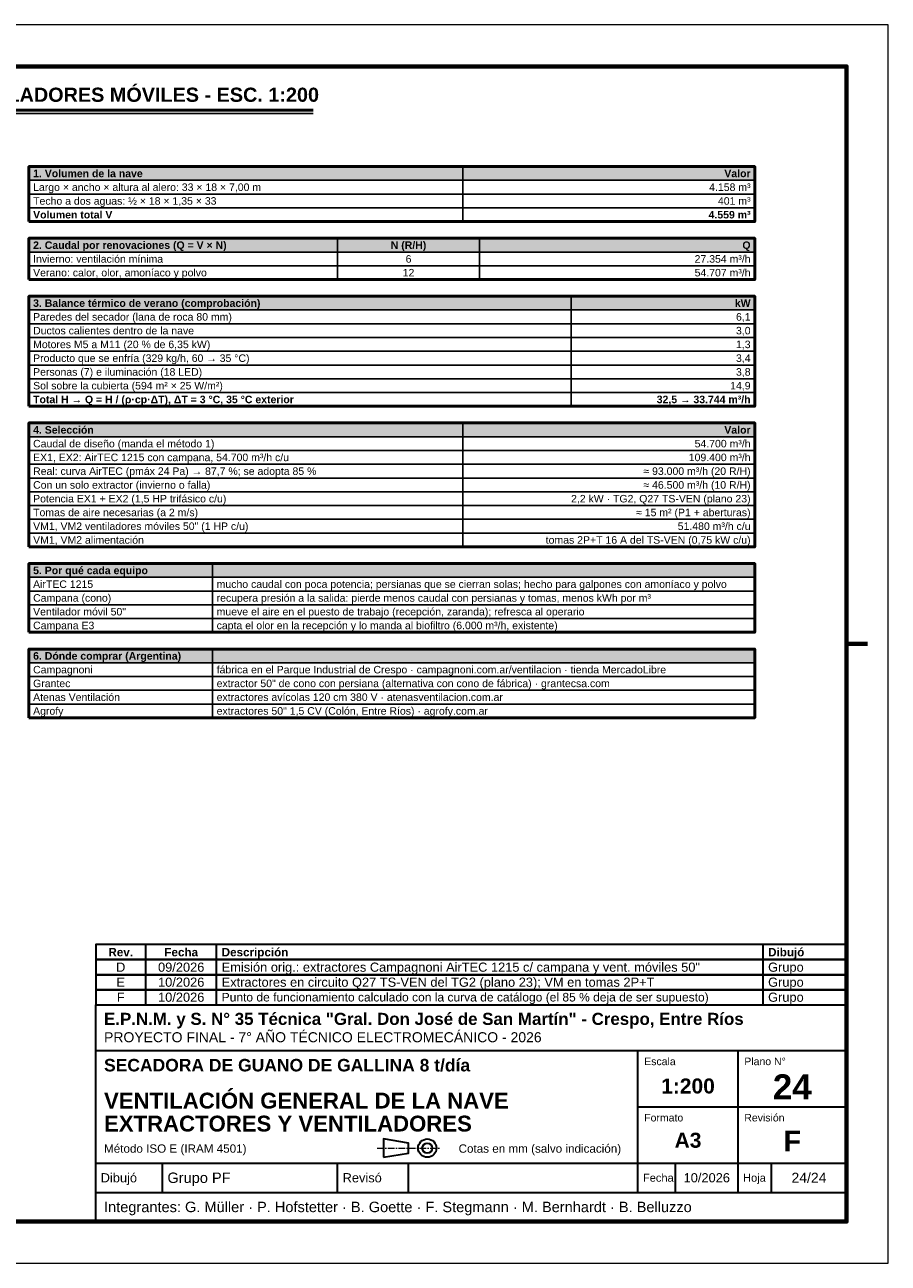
# Model space of a CAD drawing. Header units: millimetres. Extents: x 0 to 420, y 0 to 297.
# Tile 2 of 2: x 213 to 420, y 0 to 297. Entities that reach past the tile are written whole.
import ezdxf
from ezdxf.enums import TextEntityAlignment as Align

# ---------------------------------------------------------------- set-up
doc = ezdxf.new("R2010")
doc.units = ezdxf.units.MM
doc.header["$LTSCALE"] = 0.5
doc.linetypes.add('CENTER', pattern=[5.08, 3.175, -0.635, 0.635, -0.635])
for name, color, linetype, lineweight in [('CONTORNO', 7, 'CONTINUOUS', 50), ('EJES', 1, 'CENTER', 18), ('FINO', 7, 'CONTINUOUS', 25), ('HOJA', 8, 'CONTINUOUS', 13), ('RECUADRO', 7, 'CONTINUOUS', 70), ('RELLENO', 9, 'CONTINUOUS', 13), ('ROTULO', 7, 'CONTINUOUS', 35), ('TEXTO', 7, 'CONTINUOUS', 25)]:
    doc.layers.add(name, color=color, linetype=linetype, lineweight=lineweight)
doc.styles.add('NEGRITA', font='arialbd.ttf')
doc.styles.get("Standard").update_dxf_attribs({"font": 'arial.ttf'})

msp = doc.modelspace()

# ---------------------------------------------------------------- hatches: boundary and pattern name
at = {"layer": 'RELLENO', "true_color": 0xe2e8ee}
for points in [[(214, 259.7), (388, 259.7), (388, 263), (214, 263)], [(214, 242.5), (388, 242.5), (388, 245.8), (214, 245.8)], [(214, 228.6), (388, 228.6), (388, 231.9), (214, 231.9)], [(214, 198.2), (388, 198.2), (388, 201.5), (214, 201.5)], [(214, 164.5), (388, 164.5), (388, 167.8), (214, 167.8)], [(214, 144), (388, 144), (388, 147.3), (214, 147.3)]]:
    msp.add_hatch(color=7, dxfattribs=at).paths.add_polyline_path(points)

# ---------------------------------------------------------------- linework, layer by layer
at = {"layer": 'CONTORNO'}
msp.add_line((26, 276.5), (282.10598, 276.5), dxfattribs=at)
for points in [[(214, 249.8), (388, 249.8), (388, 263), (214, 263)], [(214, 235.9), (388, 235.9), (388, 245.8), (214, 245.8)], [(214, 205.5), (388, 205.5), (388, 231.9), (214, 231.9)], [(214, 171.8), (388, 171.8), (388, 201.5), (214, 201.5)], [(214, 151.3), (388, 151.3), (388, 167.8), (214, 167.8)], [(214, 130.8), (388, 130.8), (388, 147.3), (214, 147.3)]]:
    msp.add_lwpolyline(points, close=True, dxfattribs=at)
at = {"layer": 'EJES'}
msp.add_line((297.5, 27.6), (312.5, 27.6), dxfattribs=at)
at = {"layer": 'FINO'}
for p, q in [((26, 275.7), (282.10598, 275.7)), ((318, 263), (318, 249.8)), ((288, 245.8), (288, 235.9)), ((322, 245.8), (322, 235.9)), ((344, 231.9), (344, 205.5)), ((318, 201.5), (318, 171.8)), ((258, 167.8), (258, 151.3)), ((258, 147.3), (258, 130.8))]:
    msp.add_line(p, q, dxfattribs=at)
for points in [[(214, 259.7), (388, 259.7), (388, 263), (214, 263)], [(214, 256.4), (388, 256.4), (388, 259.7), (214, 259.7)], [(214, 253.1), (388, 253.1), (388, 256.4), (214, 256.4)], [(214, 249.8), (388, 249.8), (388, 253.1), (214, 253.1)], [(214, 242.5), (388, 242.5), (388, 245.8), (214, 245.8)], [(214, 239.2), (388, 239.2), (388, 242.5), (214, 242.5)], [(214, 235.9), (388, 235.9), (388, 239.2), (214, 239.2)], [(214, 228.6), (388, 228.6), (388, 231.9), (214, 231.9)], [(214, 225.3), (388, 225.3), (388, 228.6), (214, 228.6)], [(214, 222), (388, 222), (388, 225.3), (214, 225.3)], [(214, 218.7), (388, 218.7), (388, 222), (214, 222)], [(214, 215.4), (388, 215.4), (388, 218.7), (214, 218.7)], [(214, 212.1), (388, 212.1), (388, 215.4), (214, 215.4)], [(214, 208.8), (388, 208.8), (388, 212.1), (214, 212.1)], [(214, 205.5), (388, 205.5), (388, 208.8), (214, 208.8)], [(214, 198.2), (388, 198.2), (388, 201.5), (214, 201.5)], [(214, 194.9), (388, 194.9), (388, 198.2), (214, 198.2)], [(214, 191.6), (388, 191.6), (388, 194.9), (214, 194.9)], [(214, 188.3), (388, 188.3), (388, 191.6), (214, 191.6)], [(214, 185), (388, 185), (388, 188.3), (214, 188.3)], [(214, 181.7), (388, 181.7), (388, 185), (214, 185)], [(214, 178.4), (388, 178.4), (388, 181.7), (214, 181.7)], [(214, 175.1), (388, 175.1), (388, 178.4), (214, 178.4)], [(214, 171.8), (388, 171.8), (388, 175.1), (214, 175.1)], [(214, 164.5), (388, 164.5), (388, 167.8), (214, 167.8)], [(214, 161.2), (388, 161.2), (388, 164.5), (214, 164.5)], [(214, 157.9), (388, 157.9), (388, 161.2), (214, 161.2)], [(214, 154.6), (388, 154.6), (388, 157.9), (214, 157.9)], [(214, 151.3), (388, 151.3), (388, 154.6), (214, 154.6)], [(214, 144), (388, 144), (388, 147.3), (214, 147.3)], [(214, 140.7), (388, 140.7), (388, 144), (214, 144)], [(214, 137.4), (388, 137.4), (388, 140.7), (214, 140.7)], [(214, 134.1), (388, 134.1), (388, 137.4), (214, 137.4)], [(214, 130.8), (388, 130.8), (388, 134.1), (214, 134.1)]]:
    msp.add_lwpolyline(points, close=True, dxfattribs=at)
at = {"layer": 'HOJA'}
msp.add_lwpolyline([(0, 0), (420, 0), (420, 297), (0, 297)], close=True, dxfattribs=at)
at = {"layer": 'RECUADRO'}
msp.add_line((415, 148.5), (410, 148.5), dxfattribs=at)
msp.add_lwpolyline([(20, 10), (410, 10), (410, 287), (20, 287)], close=True, dxfattribs=at)
at = {"layer": 'ROTULO'}
for p, q in [((242, 72.8), (242, 76.4)), ((259, 72.8), (259, 76.4)), ((390, 72.8), (390, 76.4)), ((242, 69.2), (242, 72.8)), ((259, 69.2), (259, 72.8)), ((390, 69.2), (390, 72.8)), ((242, 65.6), (242, 69.2)), ((259, 65.6), (259, 69.2)), ((390, 65.6), (390, 69.2)), ((242, 62), (242, 65.6)), ((259, 62), (259, 65.6)), ((390, 62), (390, 65.6)), ((230, 62), (410, 62)), ((230, 10), (230, 62)), ((230, 51), (410, 51)), ((360, 24), (360, 51)), ((384, 24), (384, 51)), ((360, 37.5), (410, 37.5)), ((230, 24), (410, 24)), ((246, 17), (246, 24)), ((288, 17), (288, 24)), ((305, 17), (305, 24)), ((360, 17), (360, 24)), ((369, 17), (369, 24)), ((384, 17), (384, 24)), ((392, 17), (392, 24)), ((230, 17), (410, 17))]:
    msp.add_line(p, q, dxfattribs=at)
for points in [[(230, 72.8), (410, 72.8), (410, 76.4), (230, 76.4)], [(230, 69.2), (410, 69.2), (410, 72.8), (230, 72.8)], [(230, 65.6), (410, 65.6), (410, 69.2), (230, 69.2)], [(230, 62), (410, 62), (410, 65.6), (230, 65.6)], [(299, 25.4), (305, 26.4), (305, 28.8), (299, 29.8)]]:
    msp.add_lwpolyline(points, close=True, dxfattribs=at)
for radius in [2.2, 1.2]:
    msp.add_circle((309.5, 27.6), radius, dxfattribs=at)

# ---------------------------------------------------------------- texts
at = {"layer": 'ROTULO', "style": 'NEGRITA'}
for s, height, p in [('Rev.', 2, (236, 74.6)), ('Fecha', 2, (250.5, 74.6)), ('24', 6, (397, 42.3)), ('1:200', 3.6, (372, 42.5)), ('A3', 3.6, (372, 29.5)), ('F', 5, (397, 29.3))]:
    msp.add_text(s, height=height, dxfattribs=at).set_placement(p, align=Align.MIDDLE_CENTER)
for s, height, p in [('Descripción', 2, (260.2, 74.6)), ('Dibujó', 2, (391.2, 74.6)), ('E.P.N.M. y S. N° 35 Técnica "Gral. Don José de San Martín" - Crespo, Entre Ríos', 2.9, (232, 58.6)), ('SECADORA DE GUANO DE GALLINA 8 t/día', 3, (232, 47.5)), ('VENTILACIÓN GENERAL DE LA NAVE', 3.8, (232, 39)), ('EXTRACTORES Y VENTILADORES', 3.8, (232, 33.49))]:
    msp.add_text(s, height=height, dxfattribs=at).set_placement(p, align=Align.MIDDLE_LEFT)
at = {"layer": 'ROTULO'}
for s, height, p in [('D', 2.2, (236, 71)), ('09/2026', 2.2, (250.5, 71)), ('E', 2.2, (236, 67.4)), ('10/2026', 2.2, (250.5, 67.4)), ('F', 2.2, (236, 63.8)), ('10/2026', 2.2, (250.5, 63.8)), ('10/2026', 2.2, (376.5, 20.5)), ('24/24', 2.4, (401, 20.5))]:
    msp.add_text(s, height=height, dxfattribs=at).set_placement(p, align=Align.MIDDLE_CENTER)
for s, height, p in [('Emisión orig.: extractores Campagnoni AirTEC 1215 c/ campana y vent. móviles 50"', 2.2, (260.2, 71)), ('Grupo', 2.2, (391.2, 71)), ('Extractores en circuito Q27 TS-VEN del TG2 (plano 23); VM en tomas 2P+T', 2.2, (260.2, 67.4)), ('Grupo', 2.2, (391.2, 67.4)), ('Punto de funcionamiento calculado con la curva de catálogo (el 85 % deja de ser supuesto)', 2.0626003, (260.2, 63.8)), ('Grupo', 2.2, (391.2, 63.8)), ('PROYECTO FINAL - 7° AÑO TÉCNICO ELECTROMECÁNICO - 2026', 2.4, (232, 54.2)), ('Método ISO E (IRAM 4501)', 2, (232, 27.5)), ('Cotas en mm (salvo indicación)', 2, (317, 27.5)), ('Dibujó', 2.2, (231.2, 20.5)), ('Grupo PF', 2.5, (247.2, 20.5)), ('Revisó', 2.2, (289.2, 20.5)), ('Fecha', 1.9, (361.2, 20.5)), ('Hoja', 1.9, (385.2, 20.5)), ('Integrantes: G. Müller · P. Hofstetter · B. Goette · F. Stegmann · M. Bernhardt · B. Belluzzo', 2.5, (232, 13.5))]:
    msp.add_text(s, height=height, dxfattribs=at).set_placement(p, align=Align.MIDDLE_LEFT)
for s, p in [('Escala', (361.5, 49.3)), ('Plano N°', (385.5, 49.3)), ('Formato', (361.5, 35.8)), ('Revisión', (385.5, 35.8))]:
    msp.add_text(s, height=1.8, dxfattribs=at).set_placement(p, align=Align.TOP_LEFT)
at = {"layer": 'TEXTO', "style": 'NEGRITA'}
msp.add_text('VENTILACIÓN GENERAL DE LA NAVE: EXTRACTORES CON CAMPANA Y VENTILADORES MÓVILES - ESC. 1:200', height=3.4, dxfattribs=at).set_placement((26, 277.5), align=Align.BOTTOM_LEFT)
for s, p in [('1. Volumen de la nave', (215, 261.35)), ('Volumen total V', (215, 251.45)), ('2. Caudal por renovaciones (Q = V × N)', (215, 244.15)), ('3. Balance térmico de verano (comprobación)', (215, 230.25)), ('Total H → Q = H / (ρ·cp·ΔT), ΔT = 3 °C, 35 °C exterior', (215, 207.15)), ('4. Selección', (215, 199.85)), ('5. Por qué cada equipo', (215, 166.15)), ('6. Dónde comprar (Argentina)', (215, 145.65))]:
    msp.add_text(s, height=1.8, dxfattribs=at).set_placement(p, align=Align.MIDDLE_LEFT)
for s, p in [('Valor', (387, 261.35)), ('4.559 m³', (387, 251.45)), ('Q', (387, 244.15)), ('kW', (387, 230.25)), ('32,5 → 33.744 m³/h', (387, 207.15)), ('Valor', (387, 199.85))]:
    msp.add_text(s, height=1.8, dxfattribs=at).set_placement(p, align=Align.MIDDLE_RIGHT)
at = {"layer": 'TEXTO'}
for s, p in [('Largo × ancho × altura al alero: 33 × 18 × 7,00 m', (215, 258.05)), ('Techo a dos aguas: ½ × 18 × 1,35 × 33', (215, 254.75)), ('Invierno: ventilación mínima', (215, 240.85)), ('Verano: calor, olor, amoníaco y polvo', (215, 237.55)), ('Paredes del secador (lana de roca 80 mm)', (215, 226.95)), ('Ductos calientes dentro de la nave', (215, 223.65)), ('Motores M5 a M11 (20 % de 6,35 kW)', (215, 220.35)), ('Producto que se enfría (329 kg/h, 60 → 35 °C)', (215, 217.05)), ('Personas (7) e iluminación (18 LED)', (215, 213.75)), ('Sol sobre la cubierta (594 m² × 25 W/m²)', (215, 210.45)), ('Caudal de diseño (manda el método 1)', (215, 196.55)), ('EX1, EX2: AirTEC 1215 con campana, 54.700 m³/h c/u', (215, 193.25)), ('Real: curva AirTEC (pmáx 24 Pa) → 87,7 %; se adopta 85 %', (215, 189.95)), ('Con un solo extractor (invierno o falla)', (215, 186.65)), ('Potencia EX1 + EX2 (1,5 HP trifásico c/u)', (215, 183.35)), ('Tomas de aire necesarias (a 2 m/s)', (215, 180.05)), ('VM1, VM2 ventiladores móviles 50" (1 HP c/u)', (215, 176.75)), ('VM1, VM2 alimentación', (215, 173.45)), ('AirTEC 1215', (215, 162.85)), ('mucho caudal con poca potencia; persianas que se cierran solas; hecho para galpones con amoníaco y polvo', (259, 162.85)), ('Campana (cono)', (215, 159.55)), ('recupera presión a la salida: pierde menos caudal con persianas y tomas, menos kWh por m³', (259, 159.55)), ('Ventilador móvil 50"', (215, 156.25)), ('mueve el aire en el puesto de trabajo (recepción, zaranda); refresca al operario', (259, 156.25)), ('Campana E3', (215, 152.95)), ('capta el olor en la recepción y lo manda al biofiltro (6.000 m³/h, existente)', (259, 152.95)), ('Campagnoni', (215, 142.35)), ('fábrica en el Parque Industrial de Crespo · campagnoni.com.ar/ventilacion · tienda MercadoLibre', (259, 142.35)), ('Grantec', (215, 139.05)), ('extractor 50" de cono con persiana (alternativa con cono de fábrica) · grantecsa.com', (259, 139.05)), ('Atenas Ventilación', (215, 135.75)), ('extractores avícolas 120 cm 380 V · atenasventilacion.com.ar', (259, 135.75)), ('extractores 50" 1,5 CV (Colón, Entre Ríos) · agrofy.com.ar', (259, 132.45)), ('Agrofy', (215, 132.45))]:
    msp.add_text(s, height=1.8, dxfattribs=at).set_placement(p, align=Align.MIDDLE_LEFT)
for s, p in [('4.158 m³', (387, 258.05)), ('401 m³', (387, 254.75)), ('27.354 m³/h', (387, 240.85)), ('54.707 m³/h', (387, 237.55)), ('6,1', (387, 226.95)), ('3,0', (387, 223.65)), ('1,3', (387, 220.35)), ('3,4', (387, 217.05)), ('3,8', (387, 213.75)), ('14,9', (387, 210.45)), ('54.700 m³/h', (387, 196.55)), ('109.400 m³/h', (387, 193.25)), ('≈ 93.000 m³/h (20 R/H)', (387, 189.95)), ('≈ 46.500 m³/h (10 R/H)', (387, 186.65)), ('2,2 kW · TG2, Q27 TS-VEN (plano 23)', (387, 183.35)), ('≈ 15 m² (P1 + aberturas)', (387, 180.05)), ('51.480 m³/h c/u', (387, 176.75)), ('tomas 2P+T 16 A del TS-VEN (0,75 kW c/u)', (387, 173.45))]:
    msp.add_text(s, height=1.8, dxfattribs=at).set_placement(p, align=Align.MIDDLE_RIGHT)
at = {"layer": 'TEXTO', "style": 'NEGRITA'}
msp.add_text('N (R/H)', height=1.8, dxfattribs=at).set_placement((305, 244.15), align=Align.MIDDLE_CENTER)
at = {"layer": 'TEXTO'}
for s, p in [('6', (305, 240.85)), ('12', (305, 237.55))]:
    msp.add_text(s, height=1.8, dxfattribs=at).set_placement(p, align=Align.MIDDLE_CENTER)

doc.saveas('drawing.dxf')
